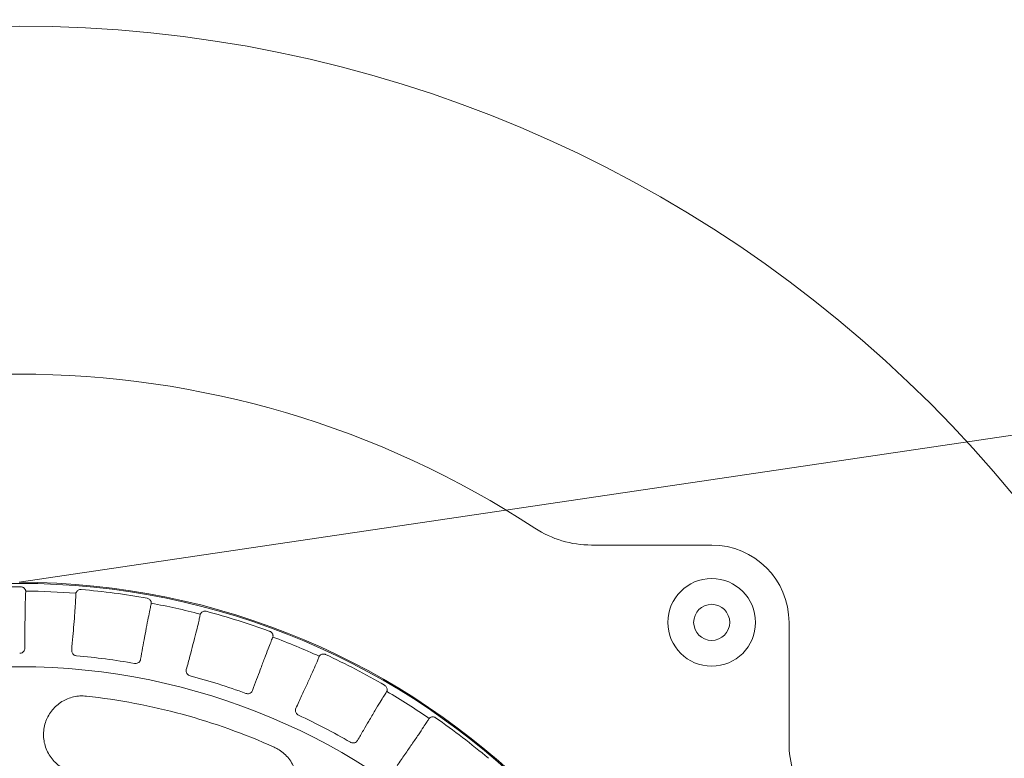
# Model space of a CAD drawing. Header units: centimetres. Extents: x -9388 to 91680, y -1419244 to 50347.
# Tile 163 of 183: x 45138 to 45329, y -689391 to -689248. Entities that reach past the tile are written whole.
import ezdxf

# ---------------------------------------------------------------- set-up
doc = ezdxf.new("R2010")
doc.units = ezdxf.units.CM
for name, color, linetype, lineweight in [('! wpusty dachowe_Nr_pióra__1', 7, 'Continuous', 13), ('Budowlane - Obrobki Blacharskie_Nr_pióra__1', 7, 'Continuous', 13), ('Q_podkład', 8, 'Continuous', 9)]:
    doc.layers.add(name, color=color, linetype=linetype, lineweight=lineweight)
doc.layers.add('Q_kd_wpusty', color=7, linetype='Continuous', lineweight=15, true_color=0x009901)

# ---------------------------------------------------------------- blocks, each defined once
blk = doc.blocks.new('PAB.02_RZUT DACHU')
at = {"layer": '! wpusty dachowe_Nr_pióra__1', "color": 8, "linetype": 'Continuous'}
blk.add_arc((45137.87, -709499.06), 142.08, 270, 90, dxfattribs=at)
at = {"layer": 'Budowlane - Obrobki Blacharskie_Nr_pióra__1', "color": 8, "linetype": 'Continuous'}
blk.add_line((45137.87, -709356.99), (48064.05, -708924.04), dxfattribs=at)
blk = doc.blocks.new('A$C674D9795')
at = {"layer": 'Q_kd_wpusty', "linetype": 'Continuous'}
for p, q in [((11.103, 14.935), (13.435, 14.935)), ((11.103, 14.935), (13.435, 14.935)), ((14.935, 13.435), (14.935, 11.103)), ((14.935, 13.435), (14.935, 11.103))]:
    blk.add_line(p, q, dxfattribs=at)
for centre, radius in [((0, 0), 25), ((0, 0), 25), ((0, 0), 14.191), ((0, 0), 14.191), ((13.435, 13.435), 0.85), ((13.435, 13.435), 0.85), ((13.435, 13.435), 0.35), ((13.435, 13.435), 0.35), ((0, 0), 12.574), ((0, 0), 12.574)]:
    blk.add_circle(centre, radius, dxfattribs=at)
for centre, radius, start, end in [((0, 0), 18.25, 56.7512, 123.2488), ((0, 0), 18.25, 56.7512, 123.2488), ((11.103, 16.935), 2, 236.7516, 270), ((11.103, 16.935), 2, 236.7516, 270), ((13.435, 13.435), 1.5, 0, 90), ((13.435, 13.435), 1.5, 0, 90), ((0, 0), 14.124, 89.8629, 95.1018), ((0, 0), 14.124, 89.8629, 95.1018), ((0, 0), 14.042, 85.494, 89.4707), ((0, 0), 14.042, 85.494, 89.4707), ((0, 0), 14.042, 85.4941, 89.4706), ((0, 0), 14.042, 85.4941, 89.4706), ((0, 0), 14.124, 79.8629, 85.1018), ((0, 0), 14.124, 79.8629, 85.1018), ((0, 0), 14.042, 75.494, 79.4707), ((0, 0), 14.042, 75.494, 79.4707), ((0, 0), 14.042, 75.4941, 79.4706), ((0, 0), 14.042, 75.4941, 79.4706), ((0, 0), 14.124, 69.8629, 75.1018), ((0, 0), 14.124, 69.8629, 75.1018), ((0, 0), 14.042, 65.4941, 69.4706), ((0, 0), 14.042, 65.494, 69.4707), ((0, 0), 14.042, 65.4941, 69.4706), ((0, 0), 14.042, 65.494, 69.4707), ((0, 0), 14.124, 59.8629, 65.1018), ((0, 0), 14.124, 59.8629, 65.1018), ((0, 0), 12.835, 79.9408, 85.0239), ((0, 0), 12.835, 79.9408, 85.0239), ((0, 0), 12.835, 69.9408, 75.0239), ((0, 0), 12.835, 69.9408, 75.0239), ((0, 0), 14.042, 55.4941, 59.4706), ((0, 0), 14.042, 55.494, 59.4707), ((0, 0), 14.042, 55.4941, 59.4706), ((0, 0), 14.042, 55.494, 59.4707), ((0, 0), 12.074, 65.7909, 83.7909), ((0, 0), 12.074, 65.7909, 83.7909), ((0, 0), 12.835, 59.9408, 65.0239), ((0, 0), 12.835, 59.9408, 65.0239), ((0, 0), 14.124, 49.8629, 55.1018), ((0, 0), 14.124, 49.8629, 55.1018), ((16.935, 11.103), 2, 180, 213.2488), ((16.935, 11.103), 2, 180, 213.2488)]:
    blk.add_arc(centre, radius, start, end, dxfattribs=at)
for points, knots in [([(0.034, 14.124), (0.044, 14.123), (0.063, 14.122), (0.089, 14.109), (0.109, 14.091), (0.121, 14.071), (0.128, 14.054), (0.13, 14.045), (0.13, 14.042), (0.13, 14.042)], [0, 0, 0, 0, 0.149282, 0.298681, 0.445257, 0.59208, 0.755033, 0.95273, 1, 1, 1, 1]), ([(0.034, 14.124), (0.044, 14.123), (0.063, 14.122), (0.089, 14.109), (0.109, 14.091), (0.121, 14.071), (0.128, 14.054), (0.13, 14.045), (0.13, 14.042), (0.13, 14.042)], [0, 0, 0, 0, 0.149282, 0.298681, 0.445257, 0.59208, 0.755033, 0.95273, 1, 1, 1, 1]), ([(0.114, 12.935), (0.114, 13.012), (0.114, 13.167), (0.115, 13.394), (0.118, 13.614), (0.121, 13.801), (0.125, 13.943), (0.128, 13.995), (0.129, 14.021)], [0, 0, 0, 0, 0.141894, 0.286274, 0.467028, 0.653025, 0.824295, 1, 1, 1, 1]), ([(0.114, 12.935), (0.114, 13.012), (0.114, 13.167), (0.115, 13.394), (0.118, 13.614), (0.121, 13.801), (0.125, 13.943), (0.128, 13.995), (0.129, 14.021)], [0, 0, 0, 0, 0.141894, 0.286274, 0.467028, 0.653025, 0.824295, 1, 1, 1, 1]), ([(0.13, 14.042), (0.13, 14.041), (0.13, 14.041), (0.13, 14.041), (0.13, 14.041), (0.13, 14.042), (0.13, 14.042)], [0, 0, 0, 0, 1, 1, 1, 1.000004, 1.000004, 1.000004, 1.000004]), ([(0.13, 14.042), (0.13, 14.041), (0.13, 14.041), (0.13, 14.041), (0.13, 14.041), (0.13, 14.042), (0.13, 14.042)], [0, 0, 0, 0, 1, 1, 1, 1.000004, 1.000004, 1.000004, 1.000004]), ([(1.102, 13.978), (1.101, 13.957), (1.1, 13.913), (1.093, 13.793), (1.082, 13.625), (1.065, 13.407), (1.045, 13.163), (1.029, 12.985), (1.022, 12.895)], [0, 0, 0, 0, 0.149732, 0.302395, 0.483165, 0.669178, 0.832667, 1, 1, 1, 1]), ([(1.102, 13.978), (1.101, 13.957), (1.1, 13.913), (1.093, 13.793), (1.082, 13.625), (1.065, 13.407), (1.045, 13.163), (1.029, 12.985), (1.022, 12.895)], [0, 0, 0, 0, 0.149732, 0.302395, 0.483165, 0.669178, 0.832667, 1, 1, 1, 1]), ([(1.103, 13.999), (1.104, 14.003), (1.105, 14.01), (1.116, 14.032), (1.134, 14.051), (1.158, 14.066), (1.184, 14.073), (1.2, 14.073), (1.206, 14.073)], [0, 0, 0, 0, 0.258469, 0.444789, 0.600485, 0.756655, 0.902489, 1, 1, 1, 1]), ([(1.103, 13.999), (1.104, 14.003), (1.105, 14.01), (1.116, 14.032), (1.134, 14.051), (1.158, 14.066), (1.184, 14.073), (1.2, 14.073), (1.206, 14.073)], [0, 0, 0, 0, 0.258469, 0.444789, 0.600485, 0.756655, 0.902489, 1, 1, 1, 1]), ([(1.103, 13.998), (1.103, 13.998), (1.103, 13.999), (1.103, 13.999), (1.103, 13.999), (1.103, 13.998), (1.103, 13.998)], [0, 0, 0, 0, 1, 1, 1, 1.000004, 1.000004, 1.000004, 1.000004]), ([(1.103, 13.998), (1.103, 13.998), (1.103, 13.999), (1.103, 13.999), (1.103, 13.999), (1.103, 13.998), (1.103, 13.998)], [0, 0, 0, 0, 1, 1, 1, 1.000004, 1.000004, 1.000004, 1.000004]), ([(2.359, 12.719), (2.372, 12.793), (2.398, 12.944), (2.439, 13.166), (2.479, 13.383), (2.515, 13.568), (2.544, 13.709), (2.556, 13.76), (2.562, 13.786)], [0, 0, 0, 0, 0.140134, 0.282661, 0.463416, 0.649414, 0.822419, 1, 1, 1, 1]), ([(2.359, 12.719), (2.372, 12.793), (2.398, 12.944), (2.439, 13.166), (2.479, 13.383), (2.515, 13.568), (2.544, 13.709), (2.556, 13.76), (2.562, 13.786)], [0, 0, 0, 0, 0.140134, 0.282661, 0.463416, 0.649414, 0.822419, 1, 1, 1, 1]), ([(2.486, 13.904), (2.495, 13.901), (2.515, 13.896), (2.538, 13.879), (2.554, 13.858), (2.563, 13.836), (2.566, 13.818), (2.566, 13.809), (2.566, 13.806), (2.566, 13.806)], [0, 0, 0, 0, 0.149282, 0.298683, 0.445258, 0.592082, 0.755032, 0.95273, 1, 1, 1, 1]), ([(2.486, 13.904), (2.495, 13.901), (2.515, 13.896), (2.538, 13.879), (2.554, 13.858), (2.563, 13.836), (2.566, 13.818), (2.566, 13.809), (2.566, 13.806), (2.566, 13.806)], [0, 0, 0, 0, 0.149282, 0.298683, 0.445258, 0.592082, 0.755032, 0.95273, 1, 1, 1, 1]), ([(2.566, 13.806), (2.566, 13.806), (2.566, 13.805), (2.566, 13.805), (2.566, 13.805), (2.566, 13.806), (2.566, 13.806)], [0, 0, 0, 0, 1, 1, 1, 1.000004, 1.000004, 1.000004, 1.000004]), ([(2.566, 13.806), (2.566, 13.806), (2.566, 13.805), (2.566, 13.805), (2.566, 13.805), (2.566, 13.806), (2.566, 13.806)], [0, 0, 0, 0, 1, 1, 1, 1.000004, 1.000004, 1.000004, 1.000004]), ([(3.512, 13.575), (3.508, 13.553), (3.499, 13.51), (3.472, 13.394), (3.431, 13.23), (3.377, 13.019), (3.315, 12.781), (3.269, 12.609), (3.245, 12.522)], [0, 0, 0, 0, 0.149732, 0.302395, 0.483165, 0.669178, 0.832668, 1, 1, 1, 1]), ([(3.512, 13.575), (3.508, 13.553), (3.499, 13.51), (3.472, 13.394), (3.431, 13.23), (3.377, 13.019), (3.315, 12.781), (3.269, 12.609), (3.245, 12.522)], [0, 0, 0, 0, 0.149732, 0.302395, 0.483165, 0.669178, 0.832668, 1, 1, 1, 1]), ([(3.517, 13.594), (3.519, 13.598), (3.521, 13.605), (3.536, 13.625), (3.557, 13.641), (3.583, 13.652), (3.609, 13.654), (3.625, 13.651), (3.631, 13.65)], [0, 0, 0, 0, 0.258469, 0.44479, 0.600485, 0.756653, 0.90249, 1, 1, 1, 1]), ([(3.517, 13.594), (3.519, 13.598), (3.521, 13.605), (3.536, 13.625), (3.557, 13.641), (3.583, 13.652), (3.609, 13.654), (3.625, 13.651), (3.631, 13.65)], [0, 0, 0, 0, 0.258469, 0.44479, 0.600485, 0.756653, 0.90249, 1, 1, 1, 1]), ([(3.517, 13.594), (3.517, 13.594), (3.517, 13.594), (3.517, 13.594), (3.517, 13.594), (3.517, 13.594), (3.517, 13.594)], [0, 0, 0, 0, 1, 1, 1, 1.000004, 1.000004, 1.000004, 1.000004]), ([(3.517, 13.594), (3.517, 13.594), (3.517, 13.594), (3.517, 13.594), (3.517, 13.594), (3.517, 13.594), (3.517, 13.594)], [0, 0, 0, 0, 1, 1, 1, 1.000004, 1.000004, 1.000004, 1.000004]), ([(4.863, 13.261), (4.871, 13.257), (4.889, 13.248), (4.909, 13.227), (4.922, 13.204), (4.927, 13.181), (4.927, 13.162), (4.925, 13.153), (4.925, 13.151), (4.924, 13.15)], [0, 0, 0, 0, 0.149282, 0.298682, 0.44526, 0.592081, 0.755032, 0.95273, 1, 1, 1, 1]), ([(4.863, 13.261), (4.871, 13.257), (4.889, 13.248), (4.909, 13.227), (4.922, 13.204), (4.927, 13.181), (4.927, 13.162), (4.925, 13.153), (4.925, 13.151), (4.924, 13.15)], [0, 0, 0, 0, 0.149282, 0.298682, 0.44526, 0.592081, 0.755032, 0.95273, 1, 1, 1, 1]), ([(4.531, 12.116), (4.557, 12.186), (4.609, 12.328), (4.687, 12.539), (4.764, 12.745), (4.832, 12.922), (4.885, 13.058), (4.906, 13.107), (4.917, 13.131)], [0, 0, 0, 0, 0.138266, 0.278829, 0.459586, 0.645585, 0.820429, 1, 1, 1, 1]), ([(4.531, 12.116), (4.557, 12.186), (4.609, 12.328), (4.687, 12.539), (4.764, 12.745), (4.832, 12.922), (4.885, 13.058), (4.906, 13.107), (4.917, 13.131)], [0, 0, 0, 0, 0.138266, 0.278829, 0.459586, 0.645585, 0.820429, 1, 1, 1, 1]), ([(4.924, 13.15), (4.924, 13.15), (4.924, 13.15), (4.924, 13.15), (4.924, 13.15), (4.924, 13.15), (4.924, 13.15)], [0, 0, 0, 0, 1, 1, 1, 1.000004, 1.000004, 1.000004, 1.000004]), ([(4.924, 13.15), (4.924, 13.15), (4.924, 13.15), (4.924, 13.15), (4.924, 13.15), (4.924, 13.15), (4.924, 13.15)], [0, 0, 0, 0, 1, 1, 1, 1.000004, 1.000004, 1.000004, 1.000004]), ([(0.114, 12.935), (0.113, 12.923), (0.11, 12.899), (0.09, 12.867), (0.061, 12.845), (0.034, 12.836), (0.018, 12.835), (0.013, 12.835)], [0, 0, 0, 0, 0.240566, 0.481601, 0.708704, 0.916759, 1, 1, 1, 1]), ([(0.114, 12.935), (0.113, 12.923), (0.11, 12.899), (0.09, 12.867), (0.061, 12.845), (0.034, 12.836), (0.018, 12.835), (0.013, 12.835)], [0, 0, 0, 0, 0.240566, 0.481601, 0.708704, 0.916759, 1, 1, 1, 1]), ([(1.113, 12.787), (1.103, 12.788), (1.082, 12.792), (1.054, 12.81), (1.034, 12.835), (1.022, 12.864), (1.022, 12.885), (1.022, 12.895)], [0, 0, 0, 0, 0.19321, 0.386197, 0.585284, 0.798591, 1, 1, 1, 1]), ([(1.113, 12.787), (1.103, 12.788), (1.082, 12.792), (1.054, 12.81), (1.034, 12.835), (1.022, 12.864), (1.022, 12.885), (1.022, 12.895)], [0, 0, 0, 0, 0.19321, 0.386197, 0.585284, 0.798591, 1, 1, 1, 1]), ([(5.824, 12.777), (5.827, 12.781), (5.83, 12.787), (5.848, 12.804), (5.871, 12.816), (5.899, 12.822), (5.926, 12.82), (5.94, 12.814), (5.946, 12.812)], [0, 0, 0, 0, 0.258467, 0.444788, 0.600486, 0.756654, 0.90249, 1, 1, 1, 1]), ([(5.824, 12.777), (5.827, 12.781), (5.83, 12.787), (5.848, 12.804), (5.871, 12.816), (5.899, 12.822), (5.926, 12.82), (5.94, 12.814), (5.946, 12.812)], [0, 0, 0, 0, 0.258467, 0.444788, 0.600486, 0.756654, 0.90249, 1, 1, 1, 1]), ([(2.359, 12.719), (2.355, 12.707), (2.349, 12.684), (2.323, 12.656), (2.291, 12.639), (2.262, 12.635), (2.246, 12.637), (2.242, 12.638)], [0, 0, 0, 0, 0.240565, 0.481598, 0.708704, 0.916759, 1, 1, 1, 1]), ([(2.359, 12.719), (2.355, 12.707), (2.349, 12.684), (2.323, 12.656), (2.291, 12.639), (2.262, 12.635), (2.246, 12.637), (2.242, 12.638)], [0, 0, 0, 0, 0.240565, 0.481598, 0.708704, 0.916759, 1, 1, 1, 1]), ([(5.816, 12.759), (5.808, 12.738), (5.792, 12.697), (5.745, 12.587), (5.676, 12.433), (5.586, 12.235), (5.484, 12.012), (5.408, 11.85), (5.37, 11.768)], [0, 0, 0, 0, 0.149732, 0.302395, 0.483165, 0.669178, 0.832668, 1, 1, 1, 1]), ([(5.816, 12.759), (5.808, 12.738), (5.792, 12.697), (5.745, 12.587), (5.676, 12.433), (5.586, 12.235), (5.484, 12.012), (5.408, 11.85), (5.37, 11.768)], [0, 0, 0, 0, 0.149732, 0.302395, 0.483165, 0.669178, 0.832668, 1, 1, 1, 1]), ([(5.824, 12.777), (5.824, 12.777), (5.824, 12.777), (5.824, 12.777), (5.824, 12.777), (5.824, 12.777), (5.824, 12.777)], [0, 0, 0, 0, 1, 1, 1, 1.000004, 1.000004, 1.000004, 1.000004]), ([(5.824, 12.777), (5.824, 12.777), (5.824, 12.777), (5.824, 12.777), (5.824, 12.777), (5.824, 12.777), (5.824, 12.777)], [0, 0, 0, 0, 1, 1, 1, 1.000004, 1.000004, 1.000004, 1.000004]), ([(3.317, 12.399), (3.307, 12.403), (3.287, 12.41), (3.263, 12.432), (3.247, 12.46), (3.24, 12.491), (3.244, 12.512), (3.245, 12.522)], [0, 0, 0, 0, 0.193211, 0.386194, 0.585286, 0.798595, 1, 1, 1, 1]), ([(3.317, 12.399), (3.307, 12.403), (3.287, 12.41), (3.263, 12.432), (3.247, 12.46), (3.24, 12.491), (3.244, 12.512), (3.245, 12.522)], [0, 0, 0, 0, 0.193211, 0.386194, 0.585286, 0.798595, 1, 1, 1, 1]), ([(4.531, 12.116), (4.526, 12.105), (4.515, 12.083), (4.486, 12.06), (4.451, 12.049), (4.422, 12.05), (4.407, 12.055), (4.402, 12.056)], [0, 0, 0, 0, 0.240564, 0.481597, 0.708703, 0.916759, 1, 1, 1, 1]), ([(4.531, 12.116), (4.526, 12.105), (4.515, 12.083), (4.486, 12.06), (4.451, 12.049), (4.422, 12.05), (4.407, 12.055), (4.402, 12.056)], [0, 0, 0, 0, 0.240564, 0.481597, 0.708703, 0.916759, 1, 1, 1, 1]), ([(6.566, 11.145), (6.604, 11.211), (6.681, 11.343), (6.795, 11.539), (6.907, 11.728), (7.004, 11.89), (7.079, 12.012), (7.108, 12.056), (7.123, 12.078)], [0, 0, 0, 0, 0.140528, 0.283471, 0.464226, 0.650223, 0.82284, 1, 1, 1, 1]), ([(6.566, 11.145), (6.604, 11.211), (6.681, 11.343), (6.795, 11.539), (6.907, 11.728), (7.004, 11.89), (7.079, 12.012), (7.108, 12.056), (7.123, 12.078)], [0, 0, 0, 0, 0.140528, 0.283471, 0.464226, 0.650223, 0.82284, 1, 1, 1, 1]), ([(7.091, 12.215), (7.1, 12.209), (7.116, 12.198), (7.132, 12.174), (7.14, 12.148), (7.141, 12.125), (7.138, 12.107), (7.134, 12.098), (7.133, 12.096), (7.133, 12.095)], [0, 0, 0, 0, 0.14928, 0.298682, 0.445259, 0.59208, 0.755032, 0.952729, 1, 1, 1, 1]), ([(7.091, 12.215), (7.1, 12.209), (7.116, 12.198), (7.132, 12.174), (7.14, 12.148), (7.141, 12.125), (7.138, 12.107), (7.134, 12.098), (7.133, 12.096), (7.133, 12.095)], [0, 0, 0, 0, 0.14928, 0.298682, 0.445259, 0.59208, 0.755032, 0.952729, 1, 1, 1, 1]), ([(7.133, 12.095), (7.133, 12.095), (7.133, 12.095), (7.133, 12.095), (7.133, 12.095), (7.133, 12.095), (7.133, 12.095)], [0, 0, 0, 0, 1, 1, 1, 1.000004, 1.000004, 1.000004, 1.000004]), ([(7.133, 12.095), (7.133, 12.095), (7.133, 12.095), (7.133, 12.095), (7.133, 12.095), (7.133, 12.095), (7.133, 12.095)], [0, 0, 0, 0, 1, 1, 1, 1.000004, 1.000004, 1.000004, 1.000004]), ([(1.306, 12.003), (1.265, 12.006), (1.182, 12.011), (1.059, 11.992), (0.941, 11.956), (0.831, 11.9), (0.731, 11.827), (0.644, 11.737), (0.572, 11.634), (0.518, 11.52), (0.484, 11.397), (0.471, 11.268), (0.481, 11.139), (0.512, 11.012), (0.566, 10.892), (0.638, 10.784), (0.729, 10.691), (0.832, 10.614), (0.947, 10.558), (1.052, 10.525), (1.119, 10.516), (1.144, 10.512)], [0, 0, 0, 0, 0.05185, 0.103702, 0.155521, 0.207345, 0.259848, 0.312358, 0.366177, 0.420001, 0.475159, 0.530318, 0.586198, 0.642074, 0.69771, 0.753339, 0.807817, 0.862288, 0.91532, 0.968349, 1, 1, 1, 1]), ([(1.306, 12.003), (1.265, 12.006), (1.182, 12.011), (1.059, 11.992), (0.941, 11.956), (0.831, 11.9), (0.731, 11.827), (0.644, 11.737), (0.572, 11.634), (0.518, 11.52), (0.484, 11.397), (0.471, 11.268), (0.481, 11.139), (0.512, 11.012), (0.566, 10.892), (0.638, 10.784), (0.729, 10.691), (0.832, 10.614), (0.947, 10.558), (1.052, 10.525), (1.119, 10.516), (1.144, 10.512)], [0, 0, 0, 0, 0.05185, 0.103702, 0.155521, 0.207345, 0.259848, 0.312358, 0.366177, 0.420001, 0.475159, 0.530318, 0.586198, 0.642074, 0.69771, 0.753339, 0.807817, 0.862288, 0.91532, 0.968349, 1, 1, 1, 1]), ([(5.419, 11.635), (5.41, 11.64), (5.392, 11.651), (5.372, 11.677), (5.361, 11.707), (5.36, 11.739), (5.367, 11.758), (5.37, 11.768)], [0, 0, 0, 0, 0.19321, 0.386195, 0.585282, 0.798597, 1, 1, 1, 1]), ([(5.419, 11.635), (5.41, 11.64), (5.392, 11.651), (5.372, 11.677), (5.361, 11.707), (5.36, 11.739), (5.367, 11.758), (5.37, 11.768)], [0, 0, 0, 0, 0.19321, 0.386195, 0.585282, 0.798597, 1, 1, 1, 1]), ([(7.943, 11.555), (7.932, 11.536), (7.909, 11.499), (7.843, 11.399), (7.749, 11.258), (7.626, 11.079), (7.486, 10.877), (7.384, 10.731), (7.332, 10.657)], [0, 0, 0, 0, 0.149732, 0.302395, 0.483165, 0.669178, 0.832668, 1, 1, 1, 1]), ([(7.943, 11.555), (7.932, 11.536), (7.909, 11.499), (7.843, 11.399), (7.749, 11.258), (7.626, 11.079), (7.486, 10.877), (7.384, 10.731), (7.332, 10.657)], [0, 0, 0, 0, 0.149732, 0.302395, 0.483165, 0.669178, 0.832668, 1, 1, 1, 1]), ([(7.954, 11.571), (7.955, 11.571), (7.955, 11.572), (7.955, 11.572), (7.955, 11.572), (7.954, 11.571), (7.954, 11.571)], [0, 0, 0, 0, 1, 1, 1, 1.000004, 1.000004, 1.000004, 1.000004]), ([(7.954, 11.571), (7.955, 11.571), (7.955, 11.572), (7.955, 11.572), (7.955, 11.572), (7.954, 11.571), (7.954, 11.571)], [0, 0, 0, 0, 1, 1, 1, 1.000004, 1.000004, 1.000004, 1.000004]), ([(7.955, 11.572), (7.957, 11.575), (7.962, 11.58), (7.982, 11.594), (8.008, 11.602), (8.036, 11.603), (8.062, 11.596), (8.075, 11.588), (8.081, 11.584)], [0, 0, 0, 0, 0.258468, 0.444787, 0.600486, 0.756654, 0.902487, 1, 1, 1, 1]), ([(7.955, 11.572), (7.957, 11.575), (7.962, 11.58), (7.982, 11.594), (8.008, 11.602), (8.036, 11.603), (8.062, 11.596), (8.075, 11.588), (8.081, 11.584)], [0, 0, 0, 0, 0.258468, 0.444787, 0.600486, 0.756654, 0.902487, 1, 1, 1, 1]), ([(6.566, 11.145), (6.559, 11.135), (6.545, 11.116), (6.512, 11.098), (6.476, 11.093), (6.447, 11.099), (6.433, 11.107), (6.429, 11.109)], [0, 0, 0, 0, 0.240565, 0.481595, 0.708702, 0.916758, 1, 1, 1, 1]), ([(6.566, 11.145), (6.559, 11.135), (6.545, 11.116), (6.512, 11.098), (6.476, 11.093), (6.447, 11.099), (6.433, 11.107), (6.429, 11.109)], [0, 0, 0, 0, 0.240565, 0.481595, 0.708702, 0.916758, 1, 1, 1, 1]), ([(4.336, 9.644), (4.375, 9.629), (4.452, 9.599), (4.574, 9.578), (4.698, 9.577), (4.82, 9.596), (4.938, 9.635), (5.048, 9.693), (5.148, 9.768), (5.235, 9.861), (5.305, 9.967), (5.357, 10.086), (5.388, 10.212), (5.397, 10.342), (5.383, 10.472), (5.348, 10.597), (5.291, 10.714), (5.216, 10.819), (5.124, 10.908), (5.034, 10.972), (4.974, 11.001), (4.951, 11.012)], [0, 0, 0, 0, 0.051863, 0.103729, 0.155562, 0.2074, 0.259906, 0.312418, 0.366222, 0.420031, 0.475168, 0.530307, 0.586182, 0.642052, 0.697703, 0.753346, 0.807845, 0.862337, 0.915376, 0.968411, 1, 1, 1, 1]), ([(4.336, 9.644), (4.375, 9.629), (4.452, 9.599), (4.574, 9.578), (4.698, 9.577), (4.82, 9.596), (4.938, 9.635), (5.048, 9.693), (5.148, 9.768), (5.235, 9.861), (5.305, 9.967), (5.357, 10.086), (5.388, 10.212), (5.397, 10.342), (5.383, 10.472), (5.348, 10.597), (5.291, 10.714), (5.216, 10.819), (5.124, 10.908), (5.034, 10.972), (4.974, 11.001), (4.951, 11.012)], [0, 0, 0, 0, 0.051863, 0.103729, 0.155562, 0.2074, 0.259906, 0.312418, 0.366222, 0.420031, 0.475168, 0.530307, 0.586182, 0.642052, 0.697703, 0.753346, 0.807845, 0.862337, 0.915376, 0.968411, 1, 1, 1, 1])]:
    blk.add_open_spline(points, degree=3, knots=knots, dxfattribs=at)
for points in [[(0.13, 14.041), (0.129, 14.021)], [(0.13, 14.041), (0.129, 14.021)], [(1.102, 13.978), (1.103, 13.998)], [(1.102, 13.978), (1.103, 13.998)], [(2.566, 13.805), (2.562, 13.786)], [(2.566, 13.805), (2.562, 13.786)], [(3.512, 13.575), (3.517, 13.594)], [(3.512, 13.575), (3.517, 13.594)], [(4.924, 13.15), (4.917, 13.131)], [(4.924, 13.15), (4.917, 13.131)], [(5.816, 12.759), (5.824, 12.777)], [(5.816, 12.759), (5.824, 12.777)], [(7.133, 12.095), (7.123, 12.078)], [(7.133, 12.095), (7.123, 12.078)], [(7.943, 11.555), (7.954, 11.571)], [(7.943, 11.555), (7.954, 11.571)]]:
    blk.add_open_spline(points, degree=1, dxfattribs=at)

msp = doc.modelspace()

# ---------------------------------------------------------------- block references
at = {"xscale": 10, "yscale": 10, "zscale": 10}
msp.add_blockref('A$C674D9795', (45137.87, -689499.11), dxfattribs=at)
at = {"layer": 'Q_podkład'}
msp.add_blockref('PAB.02_RZUT DACHU', (0, 20000), dxfattribs=at)

doc.saveas('drawing.dxf')
